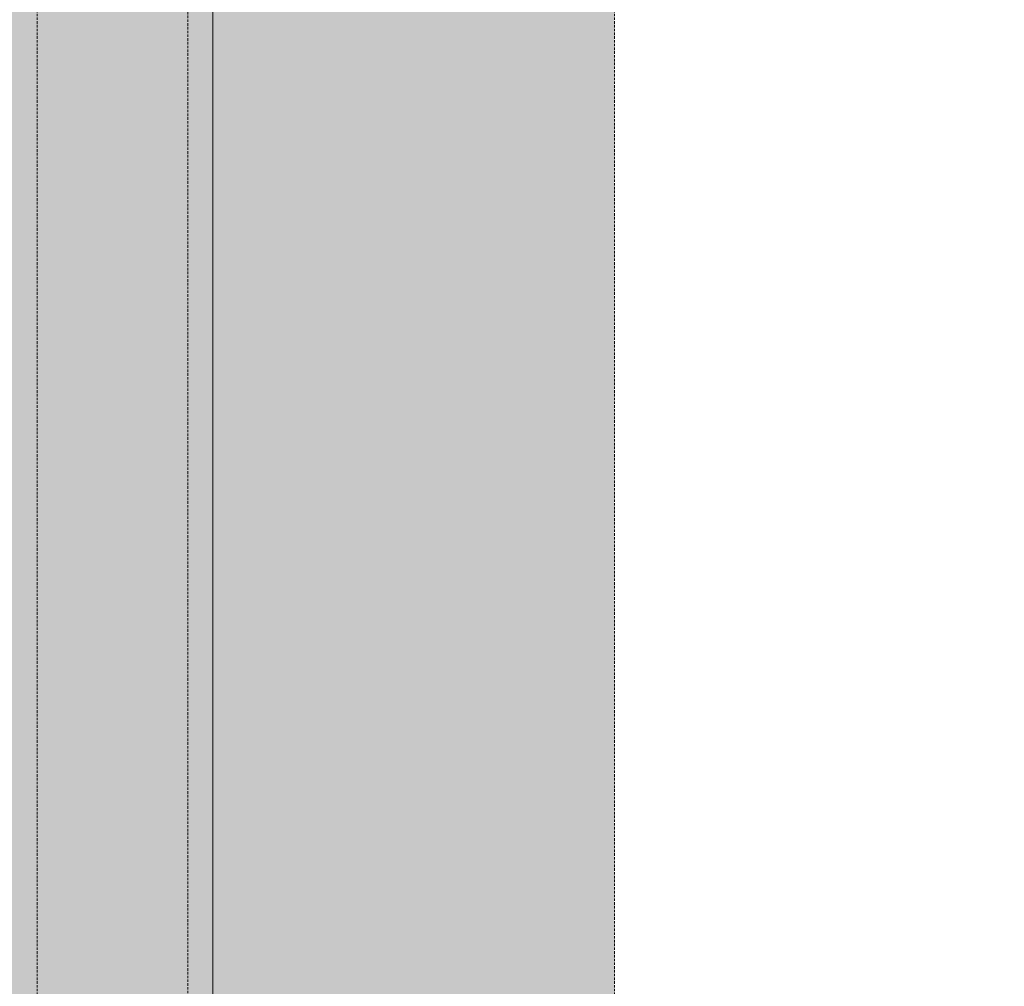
# Model space of a CAD drawing. Header units: millimetres. Extents: x 31882 to 271790, y -35693 to 24917.
# Tile 13 of 256: x 38086 to 39082, y 10403 to 11381. Entities that reach past the tile are written whole.
import ezdxf

# ---------------------------------------------------------------- set-up
doc = ezdxf.new("R2010")
doc.units = ezdxf.units.MM
doc.header["$MEASUREMENT"] = 0
doc.linetypes.add('( Dashed )', pattern=[0.75, 0.5, -0.25])
doc.layers.add('Grey', color=8, linetype='Continuous', lineweight=9)

# ---------------------------------------------------------------- blocks, each defined once
blk = doc.blocks.new('r4ttwt')
at = {"layer": 'Grey', "ltscale": 0.25}
h = blk.add_hatch(color=255, dxfattribs=at)
h.dxf.hatch_style = 1
edge = h.paths.add_edge_path()
edge.add_line((1719056.187, -78756.588), (1718972.187, -78756.588))
edge.add_arc((1718972.187, -78798.588), 42, 90, 180)
edge.add_line((1718930.187, -78798.588), (1718930.187, -78948.16))
edge.add_arc((1718972.187, -78948.16), 42, 180, 270)
edge.add_line((1718972.187, -78990.16), (1719002.187, -78990.16))
edge.add_line((1719002.187, -78990.16), (1719002.187, -78972.16))
edge.add_line((1719002.187, -78972.16), (1718972.187, -78972.16))
edge.add_arc((1718972.187, -78948.16), 24, 180, 270, ccw=False)
edge.add_line((1718948.187, -78948.16), (1718948.187, -78798.588))
edge.add_arc((1718972.187, -78798.588), 24, 90, 180, ccw=False)
edge.add_line((1718972.187, -78774.588), (1719056.187, -78774.588))
edge.add_line((1719056.187, -78774.588), (1719056.187, -78756.588))
h = blk.add_hatch(color=209, dxfattribs=at)
h.dxf.hatch_style = 1
edge = h.paths.add_edge_path()
edge.add_line((1719183.861, -78972.16), (1719183.861, -78956.16))
edge.add_line((1719183.861, -78956.16), (1718972.187, -78956.16))
edge.add_arc((1718972.187, -78948.16), 8, 180, 270, ccw=False)
edge.add_line((1718964.187, -78948.16), (1718964.187, -78798.588))
edge.add_arc((1718972.187, -78798.588), 8, 90, 180, ccw=False)
edge.add_line((1718972.187, -78790.588), (1719008.187, -78790.588))
edge.add_line((1719008.187, -78790.588), (1719008.187, -78774.588))
edge.add_line((1719008.187, -78774.588), (1718972.187, -78774.588))
edge.add_arc((1718972.187, -78798.588), 24, 90, 180)
edge.add_line((1718948.187, -78798.588), (1718948.187, -78948.16))
edge.add_arc((1718972.187, -78948.16), 24, 180, 270)
edge.add_line((1718972.187, -78972.16), (1719183.861, -78972.16))
at = {"layer": 'Grey', "color": 14, "ltscale": 0.25}
blk.add_lwpolyline([(1719056.187, -78756.588), (1718972.187, -78756.588, 0.414214), (1718930.187, -78798.588), (1718930.187, -78948.16, 0.414214), (1718972.187, -78990.16), (1719002.187, -78990.16), (1719002.187, -78972.16), (1718972.187, -78972.16, -0.414214), (1718948.187, -78948.16), (1718948.187, -78798.588, -0.414214), (1718972.187, -78774.588), (1719056.187, -78774.588)], format="xyb", close=True, dxfattribs=at)
at = {"layer": 'Grey', "linetype": '( Dashed )', "ltscale": 0.2}
blk.add_lwpolyline([(1719056.187, -78773.588), (1718972.187, -78773.588, 0.414214), (1718947.187, -78798.588), (1718947.187, -78948.16, 0.414214), (1718972.187, -78973.16), (1719002.187, -78973.16), (1719002.187, -78979.16), (1718972.187, -78979.16, -0.414214), (1718941.187, -78948.16), (1718941.187, -78798.588, -0.414214), (1718972.187, -78767.588), (1719056.187, -78767.588)], format="xyb", close=True, dxfattribs=at)
at = {"layer": 'Grey', "color": 14, "linetype": '( Dashed )', "ltscale": 0.2}
blk.add_lwpolyline([(1719183.861, -78972.16), (1719183.861, -78956.16), (1718972.187, -78956.16, -0.414214), (1718964.187, -78948.16), (1718964.187, -78798.588, -0.414214), (1718972.187, -78790.588), (1719008.187, -78790.588), (1719008.187, -78774.588), (1718972.187, -78774.588, 0.414214), (1718948.187, -78798.588), (1718948.187, -78948.16, 0.414214), (1718972.187, -78972.16)], format="xyb", close=True, dxfattribs=at)

msp = doc.modelspace()

# ---------------------------------------------------------------- block references
at = {"xscale": 25.4, "yscale": 25.4, "zscale": 25.4}
msp.add_blockref('r4ttwt', (-43623003, 2015376.23), dxfattribs=at)

doc.saveas('drawing.dxf')
